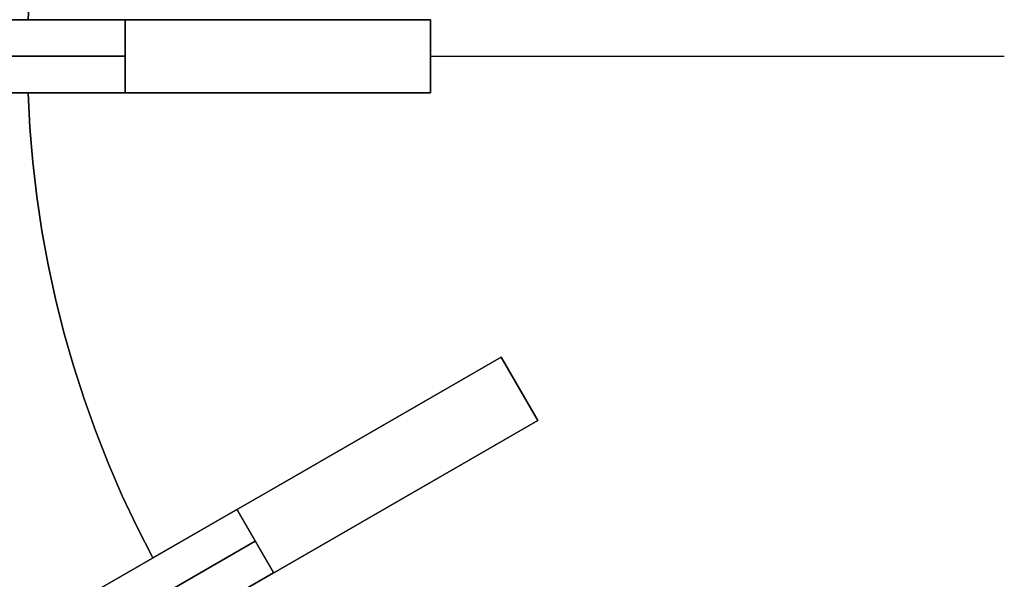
# Model space of a CAD drawing. Header units: millimetres. Extents: x 161 to 3923, y -487 to 1291.
# Tile 1 of 40: x 244 to 405, y 208 to 300. Entities that reach past the tile are written whole.
import ezdxf

# ---------------------------------------------------------------- set-up
doc = ezdxf.new("R2010")
doc.units = ezdxf.units.MM
doc.layers.add('Predeterminada', color=7, linetype='Continuous')

msp = doc.modelspace()

# ---------------------------------------------------------------- linework, layer by layer
at = {"layer": 'Predeterminada', "color": 254, "true_color": 0xf3e5b7}
for points in [[(245.146115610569, 299.9231303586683), (245.4334522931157, 305.6032908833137), (245.9052155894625, 311.2711145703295), (246.560907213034, 316.9206149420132), (247.3998346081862, 322.5458248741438), (248.4211116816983, 328.1408028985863), (249.6236597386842, 333.6996394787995), (251.0062086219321, 339.2164632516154), (252.5672980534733, 344.6854472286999), (254.3052791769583, 350.1008149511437), (256.2183162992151, 355.4568465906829), (258.3043888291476, 360.7478849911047), (260.5612934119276, 365.9683416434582), (262.9866462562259, 371.1127025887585), (265.5778856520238, 376.1755342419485)], [(265.577885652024, 376.1755342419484), (262.9866462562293, 371.1127025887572), (260.5612934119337, 365.9683416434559), (258.304388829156, 360.7478849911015), (256.2183162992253, 355.4568465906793), (254.3052791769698, 350.10081495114), (252.5672980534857, 344.6854472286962), (251.0062086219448, 339.2164632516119), (249.6236597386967, 333.6996394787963), (248.4211116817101, 328.1408028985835), (247.3998346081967, 322.5458248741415), (246.5609072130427, 316.9206149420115), (245.9052155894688, 311.2711145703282), (245.4334522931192, 305.603290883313), (245.146115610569, 299.9231303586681)], [(311.043228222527, 299.9231303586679), (161.0432282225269, 299.9231303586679)], [(261.043228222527, 299.9231303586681), (211.043228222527, 299.9231303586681)], [(211.043228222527, 299.9231303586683), (261.043228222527, 299.9231303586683)], [(270.1632762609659, 299.9231303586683), (245.146115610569, 299.9231303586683)], [(245.146115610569, 299.9231303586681), (270.1632762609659, 299.9231303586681)], [(261.043228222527, 287.9231303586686), (261.043228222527, 299.9231303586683)], [(261.043228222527, 299.9231303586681), (261.043228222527, 287.9231303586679)], [(311.043228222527, 299.9231303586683), (270.1632762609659, 299.9231303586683)], [(270.1632762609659, 299.9231303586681), (311.043228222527, 299.9231303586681)], [(311.043228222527, 287.9231303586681), (311.043228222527, 299.9231303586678)], [(311.043228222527, 299.9231303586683), (311.043228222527, 287.9231303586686)], [(311.043228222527, 287.9231303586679), (311.043228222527, 299.9231303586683)], [(311.043228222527, 287.9231303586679), (311.043228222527, 299.9231303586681)], [(311.043228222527, 287.9231303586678), (311.043228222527, 299.9231303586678)], [(311.043228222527, 287.923130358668), (311.043228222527, 299.923130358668)], [(211.043228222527, 293.9231303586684), (261.043228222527, 293.9231303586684)], [(261.043228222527, 293.9231303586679), (211.043228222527, 293.9231303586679)], [(311.043228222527, 293.9231303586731), (405.043228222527, 293.9231303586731)], [(311.043228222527, 293.9231303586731), (405.043228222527, 293.9231303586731)], [(311.043228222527, 287.9231303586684), (161.0432282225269, 287.9231303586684)], [(211.043228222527, 287.9231303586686), (261.043228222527, 287.9231303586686)], [(261.043228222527, 287.9231303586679), (211.043228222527, 287.9231303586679)], [(265.577885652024, 211.6707264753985), (262.9866462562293, 216.7335581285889), (260.5612934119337, 221.8779190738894), (258.304388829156, 227.0983757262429), (256.2183162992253, 232.3894141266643), (254.3052791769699, 237.7454457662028), (252.5672980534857, 243.1608134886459), (251.0062086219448, 248.6297974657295), (249.6236597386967, 254.1466212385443), (248.4211116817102, 259.7054578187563), (247.3998346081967, 265.3004358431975), (246.5609072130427, 270.9256457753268), (245.9052155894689, 276.5751461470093), (245.4334522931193, 282.2429698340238), (245.1461156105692, 287.923130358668)], [(245.1461156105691, 287.9231303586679), (245.4334522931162, 282.2429698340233), (245.9052155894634, 276.5751461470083), (246.5609072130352, 270.9256457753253), (247.3998346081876, 265.3004358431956), (248.4211116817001, 259.7054578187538), (249.623659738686, 254.1466212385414), (251.006208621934, 248.6297974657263), (252.5672980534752, 243.1608134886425), (254.3052791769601, 237.7454457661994), (256.2183162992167, 232.389414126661), (258.304388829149, 227.0983757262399), (260.5612934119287, 221.8779190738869), (262.9866462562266, 216.7335581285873), (265.5778856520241, 211.670726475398)], [(245.146115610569, 287.9231303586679), (270.1632762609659, 287.9231303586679)], [(270.1632762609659, 287.9231303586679), (245.146115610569, 287.9231303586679)], [(265.577885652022, 211.6707264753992), (262.9866462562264, 216.7335581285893), (260.56129341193, 221.8779190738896), (258.3043888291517, 227.098375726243), (256.2183162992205, 232.3894141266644), (254.3052791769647, 237.745445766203), (252.5672980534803, 243.1608134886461), (251.0062086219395, 248.6297974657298), (249.6236597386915, 254.1466212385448), (248.4211116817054, 259.7054578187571), (247.3998346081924, 265.3004358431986), (246.5609072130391, 270.9256457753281), (245.9052155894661, 276.5751461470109), (245.4334522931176, 282.2429698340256), (245.1461156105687, 287.92313035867)], [(270.1632762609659, 287.9231303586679), (311.043228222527, 287.9231303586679)], [(311.043228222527, 287.9231303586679), (270.1632762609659, 287.9231303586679)], [(322.646459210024, 244.619282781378), (192.742648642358, 169.6192827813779)], [(322.646459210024, 244.6192827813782), (287.2433823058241, 224.1793068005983)], [(287.2433823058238, 224.1793068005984), (322.646459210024, 244.6192827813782)], [(328.646459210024, 234.2269779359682), (322.646459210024, 244.6192827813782)], [(328.646459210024, 234.2269779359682), (322.646459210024, 244.619282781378)], [(328.646459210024, 234.2269779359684), (322.646459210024, 244.6192827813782)], [(322.646459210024, 244.6192827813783), (328.646459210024, 234.2269779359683)], [(328.6464592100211, 234.2269779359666), (322.6464592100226, 244.6192827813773)], [(328.6464592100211, 234.2269779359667), (322.6464592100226, 244.6192827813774)], [(328.646459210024, 234.2269779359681), (198.742648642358, 159.2269779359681)], [(293.2433823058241, 213.7870019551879), (328.646459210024, 234.2269779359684)], [(328.646459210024, 234.2269779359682), (293.2433823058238, 213.7870019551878)], [(287.2433823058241, 224.1793068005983), (265.577885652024, 211.6707264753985)], [(265.577885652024, 211.6707264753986), (287.2433823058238, 224.1793068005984)], [(279.3451890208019, 219.6192827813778), (236.04391883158, 194.6192827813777)], [(236.04391883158, 194.6192827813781), (279.3451890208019, 219.619282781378)], [(279.3451890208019, 219.6192827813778), (285.3451890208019, 209.2269779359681)], [(279.3451890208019, 219.619282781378), (285.3451890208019, 209.2269779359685)], [(239.04391883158, 189.4231303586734), (282.345189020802, 214.4231303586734)], [(282.345189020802, 214.423130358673), (239.04391883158, 189.4231303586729)], [(271.577885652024, 201.2784216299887), (293.2433823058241, 213.7870019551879)], [(293.2433823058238, 213.7870019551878), (271.577885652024, 201.2784216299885)], [(242.04391883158, 184.2269779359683), (285.3451890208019, 209.2269779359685)], [(285.3451890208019, 209.2269779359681), (242.04391883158, 184.2269779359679)]]:
    msp.add_lwpolyline(points, dxfattribs=at)
at = {"layer": 'Predeterminada', "color": 254, "true_color": 0xf3e5b7, "extrusion": (1, 0, 0)}
for points in [[(299.9231303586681, 874.789974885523), (299.9231303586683, 886.7899748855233)], [(299.9231303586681, 874.789974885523), (299.9231303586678, 746.7899748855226)], [(299.9231303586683, 1096.789974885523), (299.9231303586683, 886.7899748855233)], [(293.9231303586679, 874.7899748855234), (293.9231303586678, 746.7899748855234)], [(293.9231303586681, 1096.789974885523), (293.9231303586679, 886.7899748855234)], [(293.9231303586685, 886.7899748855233), (293.9231303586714, 874.7899748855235)], [(287.9231303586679, 874.7899748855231), (287.9231303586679, 886.789974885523)], [(287.9231303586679, 874.7899748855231), (287.9231303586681, 746.7899748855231)], [(287.9231303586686, 1096.789974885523), (287.9231303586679, 886.789974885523)], [(244.6192827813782, 874.7899748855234), (244.619282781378, 721.7899748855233)], [(244.6192827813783, 1071.789974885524), (244.6192827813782, 886.7899748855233)], [(239.423130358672, 874.7899748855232), (239.4231303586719, 721.7899748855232)], [(239.4231303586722, 1071.789974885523), (239.423130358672, 886.7899748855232)], [(234.2269779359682, 874.7899748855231), (234.2269779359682, 721.789974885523)], [(234.2269779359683, 1071.789974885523), (234.2269779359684, 886.7899748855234)], [(211.6707264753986, 874.7899748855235), (211.6707264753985, 886.789974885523)]]:
    msp.add_lwpolyline(points, dxfattribs=at)
at = {"layer": 'Predeterminada', "color": 254, "true_color": 0xf3e5b7, "extrusion": (0, 1, 0)}
for points in [[(-311.0432282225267, 746.7899748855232), (-311.0140793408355, 745.0829193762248), (-310.9266666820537, 743.3778542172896), (-310.7810921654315, 741.6767674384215), (-310.5775255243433, 739.9816424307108), (-310.3162041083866, 738.2944556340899), (-309.9974326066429, 736.6171742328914), (-309.6215826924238, 734.9517538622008), (-309.1890925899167, 733.300136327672), (-308.7004665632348, 731.6642473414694), (-308.1562743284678, 730.0459942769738), (-307.5571503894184, 728.4472639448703), (-306.9037932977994, 726.8699203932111), (-306.1969648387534, 725.315802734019), (-305.4374891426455, 723.7867229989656), (-304.6262517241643, 722.2844640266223), (-303.7641984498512, 720.8107773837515), (-302.8523344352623, 719.3673813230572), (-301.8917228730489, 717.9559587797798), (-300.883483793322, 716.5781554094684), (-299.8287927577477, 715.2355776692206), (-298.7288794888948, 713.9297909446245), (-297.5850264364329, 712.6623177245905), (-296.3985672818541, 711.4346358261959), (-295.1708853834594, 710.248176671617), (-293.9034121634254, 709.1043236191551), (-292.5976254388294, 708.0044103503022), (-291.2550476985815, 706.949719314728), (-289.8772443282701, 705.9414802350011), (-288.4658217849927, 704.9808686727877), (-287.0224257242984, 704.0690046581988), (-285.5487390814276, 703.2069513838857), (-284.0464801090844, 702.3957139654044), (-282.5174003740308, 701.6362382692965), (-280.9632827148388, 700.9294098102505), (-279.3859391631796, 700.2760527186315), (-277.787208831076, 699.6769287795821), (-276.1689557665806, 699.1327365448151), (-274.533066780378, 698.6441105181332), (-272.8814492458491, 698.2116204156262), (-271.2160288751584, 697.8357705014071), (-269.5387474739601, 697.5169989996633), (-267.8515606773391, 697.2556775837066), (-266.1564356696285, 697.0521109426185), (-264.4553488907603, 696.9065364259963), (-262.7502837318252, 696.8191237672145), (-261.0432282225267, 696.7899748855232)], [(-261.0432282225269, 1146.789974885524), (-262.7502837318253, 1146.760826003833), (-264.4553488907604, 1146.673413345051), (-266.1564356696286, 1146.527838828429), (-267.8515606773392, 1146.324272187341), (-269.5387474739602, 1146.062950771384), (-271.2160288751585, 1145.74417926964), (-272.8814492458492, 1145.368329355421), (-274.5330667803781, 1144.935839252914), (-276.1689557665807, 1144.447213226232), (-277.7872088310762, 1143.903020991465), (-279.3859391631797, 1143.303897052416), (-280.963282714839, 1142.650539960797), (-282.517400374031, 1141.943711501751), (-284.0464801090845, 1141.184235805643), (-285.5487390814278, 1140.372998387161), (-287.0224257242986, 1139.510945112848), (-288.4658217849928, 1138.599081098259), (-289.8772443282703, 1137.638469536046), (-291.2550476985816, 1136.630230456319), (-292.5976254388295, 1135.575539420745), (-293.9034121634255, 1134.475626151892), (-295.1708853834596, 1133.33177309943), (-296.3985672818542, 1132.145313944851), (-297.5850264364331, 1130.917632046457), (-298.7288794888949, 1129.650158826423), (-299.8287927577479, 1128.344372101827), (-300.8834837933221, 1127.001794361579), (-301.891722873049, 1125.623990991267), (-302.8523344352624, 1124.21256844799), (-303.7641984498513, 1122.769172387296), (-304.6262517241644, 1121.295485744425), (-305.4374891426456, 1119.793226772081), (-306.1969648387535, 1118.264147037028), (-306.9037932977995, 1116.710029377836), (-307.5571503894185, 1115.132685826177), (-308.1562743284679, 1113.533955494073), (-308.7004665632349, 1111.915702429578), (-309.1890925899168, 1110.279813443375), (-309.6215826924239, 1108.628195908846), (-309.997432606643, 1106.962775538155), (-310.3162041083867, 1105.285494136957), (-310.5775255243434, 1103.598307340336), (-310.7810921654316, 1101.903182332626), (-310.9266666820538, 1100.202095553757), (-311.0140793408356, 1098.497030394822), (-311.0432282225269, 1096.789974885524)], [(-311.0432282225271, 746.7899748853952), (-311.0140793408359, 745.0829193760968), (-310.9266666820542, 743.3778542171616), (-310.7810921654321, 741.6767674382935), (-310.577525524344, 739.9816424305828), (-310.3162041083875, 738.2944556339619), (-309.9974326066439, 736.6171742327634), (-309.6215826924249, 734.9517538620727), (-309.1890925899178, 733.3001363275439), (-308.700466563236, 731.6642473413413), (-308.1562743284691, 730.0459942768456), (-307.5571503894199, 728.4472639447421), (-306.903793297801, 726.8699203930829), (-306.196964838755, 725.3158027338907), (-305.4374891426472, 723.7867229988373), (-304.6262517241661, 722.284464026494), (-303.764198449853, 720.8107773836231), (-302.8523344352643, 719.3673813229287), (-301.8917228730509, 717.9559587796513), (-300.8834837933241, 716.5781554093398), (-299.82879275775, 715.2355776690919), (-298.7288794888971, 713.9297909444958), (-297.5850264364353, 712.6623177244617), (-296.3985672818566, 711.4346358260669), (-295.170885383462, 710.2481766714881), (-293.903412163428, 709.1043236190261), (-292.597625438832, 708.0044103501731), (-291.2550476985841, 706.9497193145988), (-289.8772443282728, 705.9414802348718), (-288.4658217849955, 704.9808686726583), (-287.0224257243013, 704.0690046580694), (-285.5487390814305, 703.2069513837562), (-284.0464801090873, 702.3957139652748), (-282.5174003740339, 701.6362382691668), (-280.9632827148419, 700.9294098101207), (-279.3859391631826, 700.2760527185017), (-277.7872088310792, 699.6769287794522), (-276.1689557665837, 699.1327365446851), (-274.5330667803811, 698.644110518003), (-272.8814492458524, 698.2116204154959), (-271.2160288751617, 697.8357705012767), (-269.5387474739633, 697.5169989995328), (-267.8515606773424, 697.2556775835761), (-266.1564356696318, 697.0521109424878), (-264.4553488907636, 696.9065364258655), (-262.7502837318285, 696.8191237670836), (-261.04322822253, 696.7899748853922)], [(-261.0432282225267, 1146.789974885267), (-262.7502837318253, 1146.760826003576), (-264.4553488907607, 1146.673413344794), (-266.156435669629, 1146.527838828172), (-267.8515606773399, 1146.324272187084), (-269.5387474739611, 1146.062950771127), (-271.2160288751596, 1145.744179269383), (-272.8814492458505, 1145.368329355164), (-274.5330667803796, 1144.935839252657), (-276.1689557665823, 1144.447213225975), (-277.787208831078, 1143.903020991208), (-279.3859391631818, 1143.303897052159), (-280.9632827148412, 1142.65053996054), (-282.5174003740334, 1141.943711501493), (-284.046480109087, 1141.184235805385), (-285.5487390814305, 1140.372998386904), (-287.0224257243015, 1139.510945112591), (-288.4658217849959, 1138.599081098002), (-289.8772443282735, 1137.638469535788), (-291.255047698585, 1136.630230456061), (-292.5976254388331, 1135.575539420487), (-293.9034121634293, 1134.475626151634), (-295.1708853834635, 1133.331773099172), (-296.3985672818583, 1132.145313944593), (-297.5850264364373, 1130.917632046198), (-298.7288794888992, 1129.650158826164), (-299.8287927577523, 1128.344372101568), (-300.8834837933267, 1127.00179436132), (-301.8917228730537, 1125.623990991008), (-302.8523344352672, 1124.212568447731), (-303.7641984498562, 1122.769172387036), (-304.6262517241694, 1121.295485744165), (-305.4374891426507, 1119.793226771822), (-306.1969648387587, 1118.264147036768), (-306.9037932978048, 1116.710029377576), (-307.5571503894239, 1115.132685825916), (-308.1562743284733, 1113.533955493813), (-308.7004665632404, 1111.915702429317), (-309.1890925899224, 1110.279813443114), (-309.6215826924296, 1108.628195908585), (-309.9974326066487, 1106.962775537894), (-310.3162041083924, 1105.285494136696), (-310.5775255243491, 1103.598307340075), (-310.7810921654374, 1101.903182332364), (-310.9266666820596, 1100.202095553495), (-311.0140793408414, 1098.49703039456), (-311.0432282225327, 1096.789974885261)], [(-311.0432282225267, 746.7899748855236), (-311.0140793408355, 745.0829193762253), (-310.9266666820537, 743.3778542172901), (-310.7810921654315, 741.676767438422), (-310.5775255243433, 739.9816424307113), (-310.3162041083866, 738.2944556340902), (-309.9974326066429, 736.6171742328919), (-309.6215826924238, 734.9517538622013), (-309.1890925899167, 733.3001363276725), (-308.7004665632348, 731.6642473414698), (-308.1562743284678, 730.0459942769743), (-307.5571503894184, 728.4472639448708), (-306.9037932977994, 726.8699203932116), (-306.1969648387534, 725.3158027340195), (-305.4374891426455, 723.7867229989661), (-304.6262517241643, 722.2844640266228), (-303.7641984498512, 720.810777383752), (-302.8523344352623, 719.3673813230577), (-301.8917228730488, 717.9559587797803), (-300.8834837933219, 716.5781554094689), (-299.8287927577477, 715.235577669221), (-298.7288794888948, 713.929790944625), (-297.5850264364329, 712.6623177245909), (-296.3985672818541, 711.4346358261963), (-295.1708853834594, 710.2481766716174), (-293.9034121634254, 709.1043236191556), (-292.5976254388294, 708.0044103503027), (-291.2550476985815, 706.9497193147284), (-289.8772443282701, 705.9414802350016), (-288.4658217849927, 704.9808686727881), (-287.0224257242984, 704.0690046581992), (-285.5487390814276, 703.2069513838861), (-284.0464801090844, 702.3957139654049), (-282.5174003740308, 701.636238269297), (-280.9632827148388, 700.929409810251), (-279.3859391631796, 700.276052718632), (-277.787208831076, 699.6769287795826), (-276.1689557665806, 699.1327365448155), (-274.533066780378, 698.6441105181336), (-272.8814492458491, 698.2116204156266), (-271.2160288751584, 697.8357705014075), (-269.5387474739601, 697.5169989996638), (-267.8515606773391, 697.2556775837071), (-266.1564356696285, 697.0521109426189), (-264.4553488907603, 696.9065364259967), (-262.7502837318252, 696.8191237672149), (-261.0432282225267, 696.7899748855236)], [(-261.0432282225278, 1146.789974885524), (-262.7502837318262, 1146.760826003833), (-264.4553488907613, 1146.673413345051), (-266.1564356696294, 1146.527838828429), (-267.8515606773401, 1146.324272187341), (-269.5387474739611, 1146.062950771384), (-271.2160288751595, 1145.74417926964), (-272.8814492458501, 1145.368329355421), (-274.533066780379, 1144.935839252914), (-276.1689557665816, 1144.447213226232), (-277.7872088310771, 1143.903020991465), (-279.3859391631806, 1143.303897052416), (-280.9632827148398, 1142.650539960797), (-282.5174003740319, 1141.943711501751), (-284.0464801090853, 1141.184235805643), (-285.5487390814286, 1140.372998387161), (-287.0224257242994, 1139.510945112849), (-288.4658217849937, 1138.59908109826), (-289.8772443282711, 1137.638469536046), (-291.2550476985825, 1136.630230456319), (-292.5976254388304, 1135.575539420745), (-293.9034121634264, 1134.475626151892), (-295.1708853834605, 1133.33177309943), (-296.3985672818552, 1132.145313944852), (-297.585026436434, 1130.917632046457), (-298.7288794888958, 1129.650158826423), (-299.8287927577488, 1128.344372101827), (-300.883483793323, 1127.001794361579), (-301.8917228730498, 1125.623990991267), (-302.8523344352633, 1124.21256844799), (-303.7641984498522, 1122.769172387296), (-304.6262517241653, 1121.295485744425), (-305.4374891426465, 1119.793226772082), (-306.1969648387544, 1118.264147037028), (-306.9037932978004, 1116.710029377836), (-307.5571503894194, 1115.132685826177), (-308.1562743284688, 1113.533955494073), (-308.7004665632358, 1111.915702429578), (-309.1890925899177, 1110.279813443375), (-309.6215826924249, 1108.628195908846), (-309.9974326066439, 1106.962775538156), (-310.3162041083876, 1105.285494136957), (-310.5775255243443, 1103.598307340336), (-310.7810921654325, 1101.903182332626), (-310.9266666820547, 1100.202095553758), (-311.0140793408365, 1098.497030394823), (-311.0432282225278, 1096.789974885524)]]:
    msp.add_lwpolyline(points, dxfattribs=at)
at = {"layer": 'Predeterminada', "color": 254, "true_color": 0xf3e5b7, "extrusion": (-0.4999999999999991, 0.8660254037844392, -2.603784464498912e-15)}
msp.add_lwpolyline([(-401.7296715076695, 721.7899748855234), (-401.7005226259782, 720.082919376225), (-401.6131099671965, 718.3778542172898), (-401.4675354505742, 716.6767674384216), (-401.263968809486, 714.9816424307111), (-401.0026473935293, 713.29445563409), (-400.6838758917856, 711.6171742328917), (-400.3080259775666, 709.951753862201), (-399.8755358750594, 708.3001363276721), (-399.3869098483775, 706.6642473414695), (-398.8427176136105, 705.0459942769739), (-398.2435936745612, 703.4472639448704), (-397.5902365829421, 701.8699203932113), (-396.8834081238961, 700.3158027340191), (-396.1239324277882, 698.7867229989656), (-395.312695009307, 697.2844640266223), (-394.450641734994, 695.8107773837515), (-393.5387777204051, 694.3673813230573), (-392.5781661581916, 692.9559587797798), (-391.5699270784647, 691.5781554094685), (-390.5152360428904, 690.2355776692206), (-389.4153227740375, 688.9297909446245), (-388.2714697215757, 687.6623177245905), (-387.0850105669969, 686.4346358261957), (-385.8573286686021, 685.248176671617), (-384.5898554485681, 684.1043236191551), (-383.284068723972, 683.0044103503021), (-381.9414909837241, 681.9497193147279), (-380.5636876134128, 680.941480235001), (-379.1522650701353, 679.9808686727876), (-377.7088690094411, 679.0690046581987), (-376.2351823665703, 678.2069513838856), (-374.732923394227, 677.3957139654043), (-373.2038436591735, 676.6362382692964), (-371.6497259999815, 675.9294098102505), (-370.0723824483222, 675.2760527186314), (-368.4736521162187, 674.6769287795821), (-366.8553990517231, 674.1327365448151), (-365.2195100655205, 673.6441105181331), (-363.5678925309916, 673.211620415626), (-361.902472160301, 672.835770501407), (-360.2251907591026, 672.5169989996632), (-358.5380039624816, 672.2556775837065), (-356.842878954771, 672.0521109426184), (-355.1417921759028, 671.9065364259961), (-353.4367270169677, 671.8191237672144), (-351.7296715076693, 671.7899748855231)], dxfattribs=at)
at = {"layer": 'Predeterminada', "color": 254, "true_color": 0xf3e5b7, "extrusion": (-0.5000000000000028, 0.866025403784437, -6.626621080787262e-16)}
msp.add_lwpolyline([(-351.7296715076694, 1121.789974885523), (-353.4367270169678, 1121.760826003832), (-355.141792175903, 1121.67341334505), (-356.8428789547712, 1121.527838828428), (-358.5380039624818, 1121.32427218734), (-360.2251907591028, 1121.062950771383), (-361.9024721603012, 1120.74417926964), (-363.5678925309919, 1120.36832935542), (-365.2195100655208, 1119.935839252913), (-366.8553990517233, 1119.447213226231), (-368.4736521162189, 1118.903020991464), (-370.0723824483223, 1118.303897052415), (-371.6497259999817, 1117.650539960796), (-373.2038436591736, 1116.94371150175), (-374.7329233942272, 1116.184235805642), (-376.2351823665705, 1115.372998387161), (-377.7088690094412, 1114.510945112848), (-379.1522650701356, 1113.599081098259), (-380.563687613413, 1112.638469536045), (-381.9414909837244, 1111.630230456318), (-383.2840687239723, 1110.575539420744), (-384.5898554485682, 1109.475626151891), (-385.8573286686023, 1108.331773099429), (-387.085010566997, 1107.145313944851), (-388.2714697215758, 1105.917632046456), (-389.4153227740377, 1104.650158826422), (-390.5152360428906, 1103.344372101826), (-391.5699270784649, 1102.001794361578), (-392.5781661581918, 1100.623990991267), (-393.5387777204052, 1099.212568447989), (-394.4506417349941, 1097.769172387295), (-395.3126950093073, 1096.295485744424), (-396.1239324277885, 1094.793226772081), (-396.8834081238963, 1093.264147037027), (-397.5902365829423, 1091.710029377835), (-398.2435936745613, 1090.132685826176), (-398.8427176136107, 1088.533955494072), (-399.3869098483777, 1086.915702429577), (-399.8755358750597, 1085.279813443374), (-400.3080259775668, 1083.628195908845), (-400.6838758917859, 1081.962775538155), (-401.0026473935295, 1080.285494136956), (-401.2639688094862, 1078.598307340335), (-401.4675354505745, 1076.903182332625), (-401.6131099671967, 1075.202095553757), (-401.7005226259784, 1073.497030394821), (-401.7296715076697, 1071.789974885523)], dxfattribs=at)
at = {"layer": 'Predeterminada', "color": 254, "true_color": 0xf3e5b7, "extrusion": (-0.499999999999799, 0.8660254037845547, -3.189219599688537e-16)}
msp.add_lwpolyline([(-401.7296715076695, 721.7899748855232), (-401.7005226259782, 720.0829193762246), (-401.6131099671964, 718.3778542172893), (-401.4675354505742, 716.6767674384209), (-401.263968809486, 714.9816424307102), (-401.0026473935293, 713.2944556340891), (-400.6838758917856, 711.6171742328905), (-400.3080259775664, 709.9517538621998), (-399.8755358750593, 708.3001363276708), (-399.3869098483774, 706.664247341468), (-398.8427176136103, 705.0459942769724), (-398.2435936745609, 703.4472639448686), (-397.5902365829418, 701.8699203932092), (-396.8834081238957, 700.3158027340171), (-396.1239324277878, 698.7867229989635), (-395.3126950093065, 697.2844640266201), (-394.4506417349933, 695.810777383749), (-393.5387777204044, 694.3673813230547), (-392.5781661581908, 692.9559587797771), (-391.5699270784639, 691.5781554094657), (-390.5152360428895, 690.2355776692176), (-389.4153227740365, 688.9297909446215), (-388.2714697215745, 687.6623177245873), (-387.0850105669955, 686.4346358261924), (-385.8573286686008, 685.2481766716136), (-384.5898554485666, 684.1043236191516), (-383.2840687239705, 683.0044103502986), (-381.9414909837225, 681.9497193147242), (-380.563687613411, 680.9414802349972), (-379.1522650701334, 679.9808686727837), (-377.708869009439, 679.0690046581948), (-376.2351823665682, 678.2069513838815), (-374.7329233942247, 677.3957139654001), (-373.2038436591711, 676.6362382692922), (-371.6497259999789, 675.9294098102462), (-370.0723824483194, 675.276052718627), (-368.4736521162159, 674.6769287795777), (-366.8553990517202, 674.1327365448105), (-365.2195100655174, 673.6441105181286), (-363.5678925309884, 673.2116204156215), (-361.9024721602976, 672.8357705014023), (-360.2251907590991, 672.5169989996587), (-358.5380039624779, 672.2556775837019), (-356.8428789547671, 672.0521109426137), (-355.1417921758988, 671.9065364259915), (-353.4367270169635, 671.8191237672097), (-351.7296715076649, 671.7899748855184)], dxfattribs=at)
at = {"layer": 'Predeterminada', "color": 254, "true_color": 0xf3e5b7, "extrusion": (-0.4999999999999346, 0.8660254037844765, -4.930660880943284e-16)}
msp.add_lwpolyline([(-351.7296715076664, 1121.789974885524), (-353.4367270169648, 1121.760826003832), (-355.1417921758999, 1121.673413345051), (-356.8428789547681, 1121.527838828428), (-358.5380039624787, 1121.32427218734), (-360.2251907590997, 1121.062950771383), (-361.902472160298, 1120.74417926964), (-363.5678925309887, 1120.368329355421), (-365.2195100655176, 1119.935839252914), (-366.8553990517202, 1119.447213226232), (-368.4736521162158, 1118.903020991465), (-370.0723824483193, 1118.303897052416), (-371.6497259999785, 1117.650539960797), (-373.2038436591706, 1116.94371150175), (-374.7329233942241, 1116.184235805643), (-376.2351823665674, 1115.372998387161), (-377.7088690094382, 1114.510945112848), (-379.1522650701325, 1113.59908109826), (-380.56368761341, 1112.638469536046), (-381.9414909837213, 1111.630230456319), (-383.2840687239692, 1110.575539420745), (-384.5898554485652, 1109.475626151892), (-385.8573286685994, 1108.33177309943), (-387.085010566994, 1107.145313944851), (-388.2714697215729, 1105.917632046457), (-389.4153227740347, 1104.650158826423), (-390.5152360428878, 1103.344372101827), (-391.569927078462, 1102.001794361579), (-392.5781661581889, 1100.623990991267), (-393.5387777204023, 1099.21256844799), (-394.4506417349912, 1097.769172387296), (-395.3126950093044, 1096.295485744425), (-396.1239324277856, 1094.793226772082), (-396.8834081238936, 1093.264147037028), (-397.5902365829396, 1091.710029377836), (-398.2435936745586, 1090.132685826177), (-398.842717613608, 1088.533955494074), (-399.386909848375, 1086.915702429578), (-399.875535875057, 1085.279813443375), (-400.3080259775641, 1083.628195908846), (-400.6838758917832, 1081.962775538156), (-401.0026473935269, 1080.285494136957), (-401.2639688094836, 1078.598307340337), (-401.4675354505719, 1076.903182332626), (-401.6131099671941, 1075.202095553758), (-401.7005226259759, 1073.497030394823), (-401.7296715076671, 1071.789974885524)], dxfattribs=at)
at = {"layer": 'Predeterminada', "color": 254, "true_color": 0xf3e5b7, "extrusion": (-0.5000000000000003, 0.8660254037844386, -1.945343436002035e-15)}
msp.add_lwpolyline([(-401.7296715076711, 721.7899748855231), (-401.7005226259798, 720.0829193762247), (-401.6131099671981, 718.3778542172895), (-401.4675354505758, 716.6767674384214), (-401.2639688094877, 714.9816424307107), (-401.0026473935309, 713.2944556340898), (-400.6838758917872, 711.6171742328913), (-400.3080259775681, 709.9517538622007), (-399.875535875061, 708.3001363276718), (-399.3869098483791, 706.6642473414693), (-398.8427176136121, 705.0459942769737), (-398.2435936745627, 703.4472639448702), (-397.5902365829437, 701.869920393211), (-396.8834081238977, 700.315802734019), (-396.1239324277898, 698.7867229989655), (-395.3126950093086, 697.2844640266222), (-394.4506417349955, 695.8107773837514), (-393.5387777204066, 694.3673813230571), (-392.5781661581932, 692.9559587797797), (-391.5699270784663, 691.5781554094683), (-390.515236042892, 690.2355776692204), (-389.4153227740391, 688.9297909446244), (-388.2714697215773, 687.6623177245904), (-387.0850105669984, 686.4346358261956), (-385.8573286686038, 685.2481766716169), (-384.5898554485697, 684.104323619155), (-383.2840687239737, 683.0044103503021), (-381.9414909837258, 681.9497193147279), (-380.5636876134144, 680.941480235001), (-379.152265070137, 679.9808686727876), (-377.7088690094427, 679.0690046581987), (-376.2351823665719, 678.2069513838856), (-374.7329233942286, 677.3957139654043), (-373.2038436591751, 676.6362382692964), (-371.649725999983, 675.9294098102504), (-370.0723824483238, 675.2760527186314), (-368.4736521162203, 674.676928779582), (-366.8553990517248, 674.132736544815), (-365.2195100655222, 673.6441105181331), (-363.5678925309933, 673.211620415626), (-361.9024721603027, 672.835770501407), (-360.2251907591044, 672.5169989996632), (-358.5380039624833, 672.2556775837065), (-356.8428789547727, 672.0521109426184), (-355.1417921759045, 671.9065364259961), (-353.4367270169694, 671.8191237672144), (-351.729671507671, 671.7899748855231)], dxfattribs=at)
at = {"layer": 'Predeterminada', "color": 254, "true_color": 0xf3e5b7, "extrusion": (-0.5000000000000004, 0.8660254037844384, -9.34494563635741e-16)}
msp.add_lwpolyline([(-351.7296715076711, 1121.789974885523), (-353.4367270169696, 1121.760826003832), (-355.1417921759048, 1121.67341334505), (-356.8428789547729, 1121.527838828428), (-358.5380039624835, 1121.32427218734), (-360.2251907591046, 1121.062950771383), (-361.9024721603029, 1120.744179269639), (-363.5678925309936, 1120.36832935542), (-365.2195100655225, 1119.935839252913), (-366.855399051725, 1119.447213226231), (-368.4736521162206, 1118.903020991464), (-370.072382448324, 1118.303897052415), (-371.6497259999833, 1117.650539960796), (-373.2038436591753, 1116.94371150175), (-374.7329233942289, 1116.184235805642), (-376.2351823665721, 1115.372998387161), (-377.7088690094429, 1114.510945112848), (-379.1522650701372, 1113.599081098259), (-380.5636876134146, 1112.638469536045), (-381.941490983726, 1111.630230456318), (-383.2840687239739, 1110.575539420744), (-384.5898554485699, 1109.475626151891), (-385.857328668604, 1108.331773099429), (-387.0850105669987, 1107.14531394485), (-388.2714697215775, 1105.917632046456), (-389.4153227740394, 1104.650158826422), (-390.5152360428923, 1103.344372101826), (-391.5699270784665, 1102.001794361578), (-392.5781661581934, 1100.623990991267), (-393.5387777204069, 1099.212568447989), (-394.4506417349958, 1097.769172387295), (-395.3126950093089, 1096.295485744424), (-396.1239324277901, 1094.793226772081), (-396.8834081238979, 1093.264147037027), (-397.590236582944, 1091.710029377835), (-398.243593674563, 1090.132685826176), (-398.8427176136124, 1088.533955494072), (-399.3869098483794, 1086.915702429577), (-399.8755358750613, 1085.279813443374), (-400.3080259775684, 1083.628195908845), (-400.6838758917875, 1081.962775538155), (-401.0026473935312, 1080.285494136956), (-401.2639688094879, 1078.598307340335), (-401.4675354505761, 1076.903182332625), (-401.6131099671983, 1075.202095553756), (-401.7005226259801, 1073.497030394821), (-401.7296715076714, 1071.789974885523)], dxfattribs=at)

doc.saveas('drawing.dxf')
